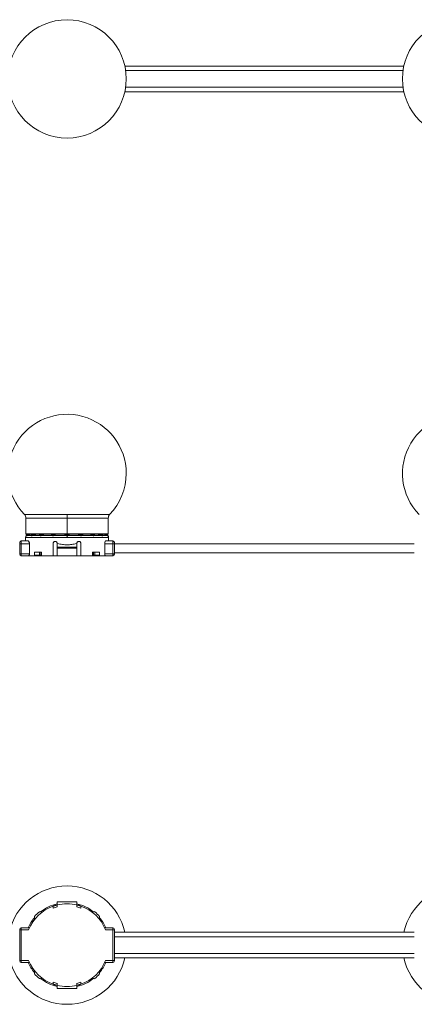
# Model space of a CAD drawing. Header units: millimetres. Extents: x -458 to 1924, y -69 to 430.
# Tile 18 of 49: x 90 to 290, y -69 to 430. Entities that reach past the tile are written whole.
import ezdxf

# ---------------------------------------------------------------- set-up
doc = ezdxf.new("R2010")
doc.units = ezdxf.units.MM

# ---------------------------------------------------------------- blocks, each defined once
blk = doc.blocks.new('Drawing View1')
at = {"color": 7, "linetype": 'Continuous', "lineweight": 18}
for p, q in [((170.71, 36.5), (29.29, 36.5)), ((29.7, 34.25), (170.3, 34.25)), ((29.7, 25.75), (170.3, 25.75)), ((29.29, 23.5), (170.71, 23.5))]:
    blk.add_line(p, q, dxfattribs=at)
for centre in [(0, 30), (200, 30)]:
    blk.add_circle(centre, 30, dxfattribs=at)
blk = doc.blocks.new('Drawing View2')
at = {"color": 7, "linetype": 'Continuous', "lineweight": 18}
for p, q in [((-21.58, 0), (-43.15, 0)), ((-42.45, -1.74), (-42.45, -9.69)), ((-21.58, -1.74), (-42.45, -1.74)), ((-21.58, -1.74), (-21.58, 0)), ((0, 0), (-21.58, 0)), ((-21.58, -1.74), (-21.58, -9.69)), ((-0.7, -1.74), (-21.58, -1.74)), ((-0.7, -9.69), (-0.7, -1.74)), ((-21.58, -9.69), (-42.45, -9.69)), ((-41.85, -9.89), (-42.29, -10.63)), ((-42.25, -9.89), (-21.58, -9.89)), ((-27.52, -9.89), (-28.48, -10.45)), ((-0.7, -9.69), (-21.58, -9.69)), ((-21.58, -9.69), (-21.58, -9.89)), ((-21.58, -9.89), (-0.9, -9.89)), ((-15.62, -9.89), (-14.68, -10.45)), ((-1.31, -9.89), (-0.86, -10.63)), ((-45.58, -14.85), (-45.58, -14.15)), ((-45.58, -14.85), (-44.78, -14.85)), ((-45.58, -19.85), (-45.58, -14.85)), ((-44.78, -14.85), (-44.78, -13.35)), ((-44.78, -13.35), (-41.27, -13.35)), ((-44.78, -19.85), (-44.78, -14.85)), ((-44.78, -14.85), (-40.64, -14.85)), ((-42.58, -11.66), (-42.58, -13.35)), ((-21.58, -11.66), (-42.58, -11.66)), ((-42.05, -10.63), (-42.29, -10.63)), ((-41.74, -10.63), (-42.04, -10.75)), ((-39.73, -10.63), (-41.74, -10.63)), ((-40.64, -19.85), (-40.64, -14.85)), ((-35.22, -10.63), (-39.17, -10.63)), ((-29.07, -10.63), (-34.64, -10.63)), ((-28.58, -14.6), (-28.58, -20.85)), ((-22.01, -10.63), (-28.39, -10.63)), ((-26.58, -14.6), (-26.37, -14.6)), ((-26.58, -16.6), (-26.58, -14.6)), ((-21.58, -10.51), (-21.58, -10.75)), ((-21.58, -11.66), (-21.58, -10.75)), ((-0.58, -11.66), (-21.58, -11.66)), ((-14.76, -10.63), (-21.14, -10.63)), ((-16.79, -14.6), (-16.58, -14.6)), ((-16.58, -14.6), (-16.58, -16.6)), ((-14.58, -20.85), (-14.58, -14.6)), ((-8.52, -10.63), (-14.08, -10.63)), ((-3.98, -10.63), (-7.93, -10.63)), ((-1.41, -10.63), (-3.42, -10.63)), ((-2.51, -19.85), (-2.51, -14.85)), ((-2.51, -14.85), (1.62, -14.85)), ((-1.89, -13.35), (1.62, -13.35)), ((-1.12, -10.75), (-1.41, -10.63)), ((-0.86, -10.63), (-1.11, -10.63)), ((-0.58, -13.35), (-0.58, -11.66)), ((1.62, -13.35), (1.62, -14.85)), ((2.42, -14.85), (1.62, -14.85)), ((1.62, -14.85), (1.62, -19.85)), ((2.42, -14.15), (2.42, -14.85)), ((2.42, -14.85), (154.42, -14.85)), ((2.42, -14.85), (2.42, -19.85)), ((-45.58, -19.85), (-45.58, -20.05)), ((-45.58, -19.85), (-44.78, -19.85)), ((-44.78, -20.85), (-44.78, -19.85)), ((-44.78, -19.85), (-40.64, -19.85)), ((-38.09, -19.1), (-38.09, -20.6)), ((-35.62, -19.1), (-38.09, -19.1)), ((-35.62, -20.6), (-35.62, -19.1)), ((-35.62, -19.1), (-34.95, -19.1)), ((-34.95, -20.6), (-34.95, -19.1)), ((-34.55, -19.1), (-34.95, -19.1)), ((-34.55, -19.1), (-34.55, -20.6)), ((-16.58, -16.6), (-26.58, -16.6)), ((-26.58, -17.1), (-26.58, -16.6)), ((-16.58, -17.1), (-26.58, -17.1)), ((-26.58, -20.85), (-26.58, -17.1)), ((-16.58, -17.1), (-16.58, -16.6)), ((-16.58, -17.1), (-16.58, -20.85)), ((-8.6, -19.1), (-8.6, -20.6)), ((-8.21, -19.1), (-8.6, -19.1)), ((-8.21, -19.1), (-7.54, -19.1)), ((-8.21, -20.6), (-8.21, -19.1)), ((-7.54, -20.6), (-7.54, -19.1)), ((-5.07, -19.1), (-7.54, -19.1)), ((-5.07, -19.1), (-5.07, -20.6)), ((1.62, -19.85), (-2.51, -19.85)), ((1.62, -19.85), (1.62, -20.85)), ((2.42, -19.85), (1.62, -19.85)), ((2.42, -19.35), (154.42, -19.35)), ((2.42, -19.85), (2.42, -20.05)), ((-41.07, -20.85), (-44.78, -20.85)), ((-41.07, -20.85), (-28.58, -20.85)), ((-35.62, -20.6), (-38.09, -20.6)), ((-34.95, -20.6), (-35.62, -20.6)), ((-34.55, -20.6), (-34.95, -20.6)), ((-26.58, -20.85), (-28.58, -20.85)), ((-26.58, -20.85), (-16.58, -20.85)), ((-14.58, -20.85), (-16.58, -20.85)), ((-14.58, -20.85), (-2.08, -20.85)), ((-8.21, -20.6), (-8.6, -20.6)), ((-7.54, -20.6), (-8.21, -20.6)), ((-5.07, -20.6), (-7.54, -20.6)), ((1.62, -20.85), (-2.08, -20.85))]:
    blk.add_line(p, q, dxfattribs=at)
for centre, radius, start, end in [((-21.58, 20.84), 30, 0, 224.009), ((178.42, 20.84), 30, 0, 224.009), ((-21.58, 20.84), 30, 315.991, 0), ((-44.95, -1.74), 2.5, 0, 44.009), ((1.8, -1.74), 2.5, 135.991, 180), ((-42.25, -9.69), 0.2, 180, 270), ((-0.9, -9.69), 0.2, 270, 0), ((-44.78, -14.15), 0.8, 90, 180), ((-40.58, -11.66), 2, 149.0362, 180), ((-41.66, -10.9), 0.47, 100.9672, 144.8077), ((-41.61, -10.98), 0.5, 109.1019, 153.0969), ((-41.6, -10.96), 0.482, 109.3625, 154.2596), ((-41.34, -10.85), 0.464, 111.8132, 151.3198), ((-39.3, -10.98), 0.556, 101.6448, 140.4638), ((-39.18, -10.96), 0.489, 111.492, 154.5199), ((-39.15, -10.87), 0.399, 113.9413, 162.016), ((-38.82, -10.76), 0.374, 116.4592, 160.1268), ((-34.78, -10.99), 0.575, 104.4162, 140.4213), ((-34.64, -10.95), 0.506, 114.2513, 153.2837), ((-34.51, -10.65), 0.248, 134.0214, 187.8098), ((-34.4, -10.59), 0.235, 136.7077, 188.1385), ((-28.63, -10.94), 0.543, 110.8768, 144.3208), ((-28.46, -10.92), 0.521, 122.0688, 155.3334), ((-21.5, -10.9), 0.582, 126.5982, 151.6209), ((-21.65, -10.9), 0.582, 28.3791, 53.4018), ((-14.69, -10.92), 0.521, 24.6665, 57.9313), ((-14.52, -10.94), 0.543, 35.6794, 69.1233), ((-8.75, -10.59), 0.235, 351.8615, 43.2923), ((-8.65, -10.65), 0.248, 352.1904, 45.9787), ((-8.52, -10.95), 0.506, 26.7162, 65.7487), ((-8.37, -10.99), 0.575, 39.5788, 75.5838), ((-4.34, -10.76), 0.374, 19.8732, 63.5408), ((-4, -10.87), 0.399, 17.9841, 66.0586), ((-3.98, -10.96), 0.489, 25.4801, 68.508), ((-3.85, -10.98), 0.556, 39.5362, 78.3552), ((-1.82, -10.85), 0.464, 28.6802, 68.1868), ((-1.49, -10.9), 0.47, 35.1923, 79.0329), ((-1.55, -10.96), 0.482, 25.7404, 70.6374), ((-1.55, -10.98), 0.5, 26.9031, 70.898), ((-2.58, -11.66), 2, 0, 30.9638), ((1.62, -14.15), 0.8, 0, 90), ((-44.78, -20.05), 0.8, 180, 270), ((1.62, -20.05), 0.8, 270, 0)]:
    blk.add_arc(centre, radius, start, end, dxfattribs=at)
for points, knots in [([(-42.05, -10.63), (-42.02, -10.54), (-41.95, -10.35), (-41.79, -10.05), (-41.71, -9.89)], [0, 0, 0, 0, 0.468096, 1, 1, 1, 1]), ([(-40.87, -9.89), (-40.95, -9.98), (-41.2, -10.26), (-41.54, -10.41), (-41.77, -10.51)], [0, 0, 0, 0, 0.348264, 1, 1, 1, 1]), ([(-40.86, -9.89), (-40.94, -9.98), (-41.19, -10.26), (-41.53, -10.4), (-41.76, -10.5)], [0, 0, 0, 0, 0.322153, 1, 1, 1, 1]), ([(-41.75, -10.44), (-41.73, -10.4), (-41.69, -10.32), (-41.58, -10.14), (-41.49, -9.98), (-41.44, -9.89)], [0, 0, 0, 0, 0.282717, 0.578892, 1, 1, 1, 1]), ([(-40.37, -9.89), (-40.46, -9.96), (-40.69, -10.15), (-41.02, -10.33), (-41.41, -10.51), (-41.62, -10.58), (-41.74, -10.63)], [0, 0, 0, 0, 0.139887, 0.360724, 0.634704, 1, 1, 1, 1]), ([(-40.45, -9.89), (-40.51, -9.93), (-41, -10.29), (-41.27, -10.36), (-41.51, -10.42)], [0, 0, 0, 0, 0.1226787, 1, 1, 1, 1]), ([(-39.73, -10.63), (-39.75, -10.57), (-39.79, -10.46), (-39.77, -10.2), (-39.71, -9.99), (-39.68, -9.89)], [0, 0, 0, 0, 0.306278, 0.66202, 1, 1, 1, 1]), ([(-39.41, -10.44), (-39.42, -10.4), (-39.42, -10.32), (-39.39, -10.14), (-39.34, -9.98), (-39.3, -9.89)], [0, 0, 0, 0, 0.282619, 0.578744, 1, 1, 1, 1]), ([(-38.55, -9.89), (-38.57, -9.92), (-38.66, -10.05), (-38.92, -10.29), (-39.19, -10.42), (-39.35, -10.5)], [0, 0, 0, 0, 0.115872, 0.449721, 1, 1, 1, 1]), ([(-38.51, -9.89), (-38.54, -9.92), (-38.63, -10.05), (-38.89, -10.28), (-39.15, -10.42), (-39.31, -10.5)], [0, 0, 0, 0, 0.113271, 0.448095, 1, 1, 1, 1]), ([(-37.29, -9.89), (-37.32, -9.91), (-37.53, -10.09), (-37.95, -10.23), (-38.55, -10.47), (-38.94, -10.57), (-39.17, -10.63)], [0, 0, 0, 0, 0.048891, 0.310078, 0.599133, 1, 1, 1, 1]), ([(-37.45, -9.89), (-37.47, -9.9), (-38.05, -10.23), (-38.53, -10.33), (-38.98, -10.42)], [0, 0, 0, 0, 0.044719, 1, 1, 1, 1]), ([(-35.22, -10.63), (-35.28, -10.57), (-35.39, -10.46), (-35.48, -10.2), (-35.47, -9.99), (-35.47, -9.89)], [0, 0, 0, 0, 0.303764, 0.654764, 1, 1, 1, 1]), ([(-34.92, -10.44), (-34.95, -10.4), (-35.01, -10.32), (-35.05, -10.14), (-35.04, -9.98), (-35.03, -9.89)], [0, 0, 0, 0, 0.2826116, 0.5787268, 1, 1, 1, 1]), ([(-34.24, -9.89), (-34.25, -9.91), (-34.31, -10.04), (-34.5, -10.27), (-34.71, -10.4), (-34.84, -10.49)], [0, 0, 0, 0, 0.0905255, 0.4283247, 1, 1, 1, 1]), ([(-34.12, -9.89), (-34.13, -9.91), (-34.18, -10.02), (-34.37, -10.25), (-34.56, -10.39), (-34.68, -10.47)], [0, 0, 0, 0, 0.071997, 0.416313, 1, 1, 1, 1]), ([(-33.2, -9.89), (-33.38, -10), (-33.85, -10.32), (-34.33, -10.51), (-34.64, -10.63)], [0, 0, 0, 0, 0.37174, 1, 1, 1, 1]), ([(-33.44, -9.89), (-33.54, -9.95), (-33.91, -10.18), (-34.29, -10.32), (-34.57, -10.43)], [0, 0, 0, 0, 0.255256, 1, 1, 1, 1]), ([(-29.07, -10.63), (-29.19, -10.54), (-29.45, -10.35), (-29.54, -10.05), (-29.59, -9.89)], [0, 0, 0, 0, 0.465818, 1, 1, 1, 1]), ([(-28.82, -10.44), (-28.87, -10.4), (-28.97, -10.32), (-29.09, -10.14), (-29.12, -9.98), (-29.14, -9.89)], [0, 0, 0, 0, 0.282713, 0.578886, 1, 1, 1, 1]), ([(-28.41, -9.89), (-28.43, -9.96), (-28.51, -10.24), (-28.64, -10.38), (-28.74, -10.48)], [0, 0, 0, 0, 0.273504, 1, 1, 1, 1]), ([(-28.2, -9.89), (-28.22, -9.95), (-28.3, -10.21), (-28.4, -10.35), (-28.48, -10.45)], [0, 0, 0, 0, 0.257868, 1, 1, 1, 1]), ([(-27.18, -9.89), (-27.36, -10.03), (-27.74, -10.32), (-28.17, -10.52), (-28.39, -10.63)], [0, 0, 0, 0, 0.482432, 1, 1, 1, 1]), ([(-22.74, -9.89), (-22.73, -9.91), (-22.68, -10.03), (-22.53, -10.24), (-22.31, -10.47), (-22.1, -10.58), (-22.01, -10.63)], [0, 0, 0, 0, 0.087551, 0.374618, 0.728459, 1, 1, 1, 1]), ([(-22.33, -9.89), (-22.29, -9.98), (-22.22, -10.14), (-22.04, -10.32), (-21.91, -10.4), (-21.85, -10.44)], [0, 0, 0, 0, 0.4214293, 0.7175146, 1, 1, 1, 1]), ([(-21.31, -10.44), (-21.24, -10.4), (-21.11, -10.32), (-20.94, -10.14), (-20.86, -9.98), (-20.82, -9.89)], [0, 0, 0, 0, 0.282689, 0.578819, 1, 1, 1, 1]), ([(-21.14, -10.63), (-21.03, -10.57), (-20.81, -10.44), (-20.56, -10.18), (-20.47, -9.98), (-20.42, -9.89)], [0, 0, 0, 0, 0.327806, 0.696077, 1, 1, 1, 1]), ([(-15.97, -9.89), (-15.81, -10.01), (-15.44, -10.31), (-15.01, -10.51), (-14.76, -10.63)], [0, 0, 0, 0, 0.428836, 1, 1, 1, 1]), ([(-14.68, -10.45), (-14.75, -10.35), (-14.86, -10.21), (-14.93, -9.95), (-14.95, -9.89)], [0, 0, 0, 0, 0.741883, 1, 1, 1, 1]), ([(-14.41, -10.48), (-14.51, -10.38), (-14.64, -10.24), (-14.72, -9.97), (-14.75, -9.89)], [0, 0, 0, 0, 0.706167, 1, 1, 1, 1]), ([(-14.33, -10.44), (-14.28, -10.4), (-14.19, -10.32), (-14.07, -10.14), (-14.03, -9.98), (-14.01, -9.89)], [0, 0, 0, 0, 0.282687, 0.578817, 1, 1, 1, 1]), ([(-14.08, -10.63), (-14, -10.57), (-13.81, -10.44), (-13.64, -10.18), (-13.59, -9.98), (-13.57, -9.89)], [0, 0, 0, 0, 0.327092, 0.694522, 1, 1, 1, 1]), ([(-9.95, -9.89), (-9.78, -10), (-9.31, -10.32), (-8.82, -10.51), (-8.52, -10.63)], [0, 0, 0, 0, 0.371826, 1, 1, 1, 1]), ([(-9.71, -9.89), (-9.62, -9.95), (-9.24, -10.18), (-8.86, -10.32), (-8.58, -10.43)], [0, 0, 0, 0, 0.25535, 1, 1, 1, 1]), ([(-8.48, -10.47), (-8.54, -10.43), (-8.69, -10.34), (-8.88, -10.14), (-9, -9.96), (-9.04, -9.89)], [0, 0, 0, 0, 0.292039, 0.713628, 1, 1, 1, 1]), ([(-8.31, -10.49), (-8.38, -10.45), (-8.55, -10.36), (-8.74, -10.15), (-8.88, -9.98), (-8.92, -9.89), (-8.92, -9.89)], [0, 0, 0, 0, 0.28583, 0.698372, 0.989823, 1, 1, 1, 1]), ([(-8.23, -10.44), (-8.2, -10.4), (-8.15, -10.32), (-8.1, -10.14), (-8.11, -9.98), (-8.12, -9.89)], [0, 0, 0, 0, 0.282686, 0.578816, 1, 1, 1, 1]), ([(-7.93, -10.63), (-7.87, -10.57), (-7.75, -10.44), (-7.67, -10.18), (-7.68, -9.98), (-7.68, -9.89)], [0, 0, 0, 0, 0.32691, 0.694118, 1, 1, 1, 1]), ([(-5.88, -9.89), (-5.79, -9.94), (-5.52, -10.12), (-4.85, -10.39), (-4.34, -10.53), (-3.98, -10.63)], [0, 0, 0, 0, 0.128653, 0.385736, 1, 1, 1, 1]), ([(-5.7, -9.89), (-5.67, -9.9), (-5.1, -10.26), (-4.62, -10.34), (-4.17, -10.42)], [0, 0, 0, 0, 0.044443, 1, 1, 1, 1]), ([(-3.84, -10.5), (-4.05, -10.4), (-4.35, -10.25), (-4.56, -9.98), (-4.63, -9.89)], [0, 0, 0, 0, 0.681942, 1, 1, 1, 1]), ([(-3.8, -10.5), (-3.9, -10.46), (-4.12, -10.36), (-4.4, -10.15), (-4.55, -9.96), (-4.6, -9.89)], [0, 0, 0, 0, 0.31705, 0.750332, 1, 1, 1, 1]), ([(-3.74, -10.44), (-3.74, -10.4), (-3.73, -10.32), (-3.76, -10.14), (-3.82, -9.98), (-3.85, -9.89)], [0, 0, 0, 0, 0.282683, 0.57893, 1, 1, 1, 1]), ([(-3.42, -10.63), (-3.39, -10.48), (-3.34, -10.29), (-3.46, -9.97), (-3.49, -9.89)], [0, 0, 0, 0, 0.73013, 1, 1, 1, 1]), ([(-1.41, -10.63), (-1.55, -10.58), (-1.79, -10.5), (-2.24, -10.27), (-2.58, -10.08), (-2.77, -9.9), (-2.78, -9.89)], [0, 0, 0, 0, 0.399487, 0.712863, 0.983883, 1, 1, 1, 1]), ([(-1.65, -10.42), (-1.9, -10.37), (-2.17, -10.33), (-2.68, -9.91), (-2.7, -9.89)], [0, 0, 0, 0, 0.956086, 1, 1, 1, 1]), ([(-1.39, -10.5), (-1.49, -10.46), (-1.74, -10.37), (-2.05, -10.16), (-2.23, -9.97), (-2.3, -9.89)], [0, 0, 0, 0, 0.288519, 0.718464, 1, 1, 1, 1]), ([(-1.38, -10.51), (-1.48, -10.47), (-1.73, -10.37), (-2.05, -10.17), (-2.22, -9.97), (-2.29, -9.89)], [0, 0, 0, 0, 0.288338, 0.717896, 1, 1, 1, 1]), ([(-1.72, -9.89), (-1.66, -9.98), (-1.57, -10.14), (-1.47, -10.32), (-1.42, -10.4), (-1.4, -10.44)], [0, 0, 0, 0, 0.421045, 0.717302, 1, 1, 1, 1]), ([(-1.45, -9.89), (-1.36, -10.05), (-1.2, -10.35), (-1.14, -10.54), (-1.11, -10.63)], [0, 0, 0, 0, 0.528095, 1, 1, 1, 1]), ([(-42.05, -10.75), (-42.06, -10.74), (-42.07, -10.72), (-42.06, -10.66), (-42.05, -10.63)], [0, 0, 0, 0, 0.5520112, 1, 1, 1, 1]), ([(-42.04, -10.75), (-42.04, -10.75), (-42.05, -10.75), (-42.05, -10.75), (-42.05, -10.75)], [0, 0, 0, 0, 0.560051, 1, 1, 1, 1]), ([(-41.77, -10.51), (-41.77, -10.5), (-41.78, -10.49), (-41.76, -10.45), (-41.75, -10.44)], [0, 0, 0, 0, 0.543645, 1, 1, 1, 1]), ([(-41.76, -10.5), (-41.76, -10.5), (-41.77, -10.51), (-41.77, -10.51), (-41.77, -10.51)], [0, 0, 0, 0, 0.560002, 1, 1, 1, 1]), ([(-41.51, -10.42), (-41.56, -10.44), (-41.65, -10.47), (-41.73, -10.49), (-41.76, -10.5)], [0, 0, 0, 0, 0.534048, 1, 1, 1, 1]), ([(-40.64, -14.85), (-40.64, -14.82), (-40.65, -14.63), (-40.68, -14.29), (-40.79, -13.89), (-40.95, -13.57), (-41.11, -13.38), (-41.22, -13.36), (-41.27, -13.35)], [0, 0, 0, 0, 0.040672, 0.2291121, 0.4197186, 0.623401, 0.8442868, 1, 1, 1, 1]), ([(-39.62, -10.75), (-39.64, -10.74), (-39.7, -10.71), (-39.72, -10.66), (-39.73, -10.63)], [0, 0, 0, 0, 0.530896, 1, 1, 1, 1]), ([(-39.53, -10.74), (-39.55, -10.75), (-39.58, -10.75), (-39.61, -10.75), (-39.62, -10.75)], [0, 0, 0, 0, 0.560194, 1, 1, 1, 1]), ([(-39.17, -10.63), (-39.24, -10.65), (-39.36, -10.69), (-39.48, -10.73), (-39.53, -10.74)], [0, 0, 0, 0, 0.555292, 1, 1, 1, 1]), ([(-39.35, -10.5), (-39.37, -10.5), (-39.4, -10.48), (-39.41, -10.45), (-39.41, -10.44)], [0, 0, 0, 0, 0.5231365, 1, 1, 1, 1]), ([(-39.31, -10.5), (-39.32, -10.5), (-39.34, -10.51), (-39.35, -10.5), (-39.35, -10.5)], [0, 0, 0, 0, 0.560007, 1, 1, 1, 1]), ([(-38.98, -10.42), (-39.05, -10.44), (-39.16, -10.46), (-39.26, -10.49), (-39.31, -10.5)], [0, 0, 0, 0, 0.554562, 1, 1, 1, 1]), ([(-35.09, -10.72), (-35.12, -10.71), (-35.17, -10.68), (-35.21, -10.64), (-35.22, -10.63)], [0, 0, 0, 0, 0.579744, 1, 1, 1, 1]), ([(-34.75, -10.69), (-34.81, -10.71), (-34.9, -10.75), (-35.01, -10.75), (-35.06, -10.73), (-35.09, -10.72)], [0, 0, 0, 0, 0.4821932, 0.7402634, 1, 1, 1, 1]), ([(-34.84, -10.49), (-34.86, -10.48), (-34.89, -10.47), (-34.91, -10.45), (-34.92, -10.44)], [0, 0, 0, 0, 0.574767, 1, 1, 1, 1]), ([(-34.68, -10.47), (-34.71, -10.49), (-34.78, -10.51), (-34.82, -10.5), (-34.84, -10.49)], [0, 0, 0, 0, 0.5416872, 1, 1, 1, 1]), ([(-34.64, -10.63), (-34.66, -10.64), (-34.7, -10.66), (-34.73, -10.68), (-34.75, -10.69)], [0, 0, 0, 0, 0.5583762, 1, 1, 1, 1]), ([(-34.57, -10.43), (-34.59, -10.44), (-34.63, -10.45), (-34.66, -10.47), (-34.68, -10.47)], [0, 0, 0, 0, 0.557314, 1, 1, 1, 1]), ([(-28.94, -10.7), (-28.96, -10.69), (-29.01, -10.67), (-29.05, -10.64), (-29.07, -10.63)], [0, 0, 0, 0, 0.55931, 1, 1, 1, 1]), ([(-28.39, -10.63), (-28.44, -10.65), (-28.54, -10.71), (-28.68, -10.74), (-28.82, -10.74), (-28.9, -10.72), (-28.94, -10.7)], [0, 0, 0, 0, 0.273675, 0.544486, 0.766897, 1, 1, 1, 1]), ([(-28.74, -10.48), (-28.76, -10.47), (-28.79, -10.46), (-28.81, -10.44), (-28.82, -10.44)], [0, 0, 0, 0, 0.555851, 1, 1, 1, 1]), ([(-28.48, -10.45), (-28.5, -10.46), (-28.54, -10.48), (-28.61, -10.5), (-28.68, -10.5), (-28.72, -10.48), (-28.74, -10.48)], [0, 0, 0, 0, 0.255573, 0.503234, 0.749597, 1, 1, 1, 1]), ([(-26.58, -14.6), (-26.59, -14.49), (-26.61, -14.27), (-26.77, -13.98), (-27.02, -13.75), (-27.32, -13.62), (-27.67, -13.59), (-28.01, -13.68), (-28.3, -13.88), (-28.5, -14.17), (-28.57, -14.43), (-28.58, -14.57), (-28.58, -14.6)], [0, 0, 0, 0, 0.102692, 0.205345, 0.309125, 0.415784, 0.526123, 0.639705, 0.754182, 0.86573, 0.971495, 1, 1, 1, 1]), ([(-28.39, -10.63), (-28.42, -10.58), (-28.46, -10.5), (-28.47, -10.46), (-28.48, -10.45)], [0, 0, 0, 0, 0.5592992, 1, 1, 1, 1]), ([(-21.58, -15.37), (-22.38, -15.33), (-24.02, -15.27), (-25.57, -14.83), (-26.37, -14.6)], [0, 0, 0, 0, 0.486988, 1, 1, 1, 1]), ([(-22.01, -10.63), (-21.94, -10.67), (-21.8, -10.74), (-21.65, -10.75), (-21.58, -10.75)], [0, 0, 0, 0, 0.54913, 1, 1, 1, 1]), ([(-21.85, -10.44), (-21.81, -10.46), (-21.72, -10.49), (-21.62, -10.5), (-21.58, -10.51)], [0, 0, 0, 0, 0.511372, 1, 1, 1, 1]), ([(-21.58, -10.51), (-21.55, -10.5), (-21.49, -10.5), (-21.39, -10.48), (-21.34, -10.45), (-21.31, -10.44)], [0, 0, 0, 0, 0.325553, 0.611247, 1, 1, 1, 1]), ([(-21.58, -10.75), (-21.53, -10.75), (-21.43, -10.74), (-21.28, -10.7), (-21.19, -10.65), (-21.14, -10.63)], [0, 0, 0, 0, 0.3329763, 0.6197469, 1, 1, 1, 1]), ([(-16.79, -14.6), (-17.58, -14.83), (-19.14, -15.27), (-20.78, -15.33), (-21.58, -15.37)], [0, 0, 0, 0, 0.513031, 1, 1, 1, 1]), ([(-14.58, -14.6), (-14.59, -14.5), (-14.61, -14.28), (-14.77, -13.99), (-15, -13.76), (-15.31, -13.62), (-15.66, -13.59), (-16, -13.67), (-16.3, -13.88), (-16.5, -14.16), (-16.57, -14.42), (-16.58, -14.57), (-16.58, -14.6)], [0, 0, 0, 0, 0.100795, 0.201493, 0.304873, 0.413747, 0.527057, 0.641563, 0.753853, 0.862272, 0.967136, 1, 1, 1, 1]), ([(-14.68, -10.45), (-14.69, -10.47), (-14.7, -10.5), (-14.74, -10.59), (-14.76, -10.63)], [0, 0, 0, 0, 0.5592821, 1, 1, 1, 1]), ([(-14.76, -10.63), (-14.71, -10.65), (-14.62, -10.71), (-14.47, -10.74), (-14.33, -10.74), (-14.26, -10.72), (-14.22, -10.7)], [0, 0, 0, 0, 0.273593, 0.542673, 0.764584, 1, 1, 1, 1]), ([(-14.68, -10.45), (-14.66, -10.46), (-14.61, -10.48), (-14.54, -10.5), (-14.47, -10.5), (-14.43, -10.48), (-14.41, -10.48)], [0, 0, 0, 0, 0.255568, 0.50322, 0.749583, 1, 1, 1, 1]), ([(-14.41, -10.48), (-14.4, -10.47), (-14.37, -10.46), (-14.34, -10.44), (-14.33, -10.44)], [0, 0, 0, 0, 0.555849, 1, 1, 1, 1]), ([(-14.22, -10.7), (-14.19, -10.69), (-14.14, -10.67), (-14.1, -10.64), (-14.08, -10.63)], [0, 0, 0, 0, 0.55931, 1, 1, 1, 1]), ([(-8.58, -10.43), (-8.56, -10.44), (-8.53, -10.45), (-8.49, -10.47), (-8.48, -10.47)], [0, 0, 0, 0, 0.557314, 1, 1, 1, 1]), ([(-8.52, -10.63), (-8.5, -10.64), (-8.46, -10.66), (-8.42, -10.68), (-8.4, -10.69)], [0, 0, 0, 0, 0.558376, 1, 1, 1, 1]), ([(-8.48, -10.47), (-8.46, -10.48), (-8.43, -10.49), (-8.38, -10.5), (-8.34, -10.5), (-8.32, -10.49), (-8.31, -10.49)], [0, 0, 0, 0, 0.252688, 0.501352, 0.749494, 1, 1, 1, 1]), ([(-8.4, -10.69), (-8.34, -10.71), (-8.25, -10.75), (-8.14, -10.75), (-8.09, -10.73), (-8.07, -10.72)], [0, 0, 0, 0, 0.483067, 0.740048, 1, 1, 1, 1]), ([(-8.31, -10.49), (-8.29, -10.48), (-8.26, -10.47), (-8.24, -10.45), (-8.23, -10.44)], [0, 0, 0, 0, 0.549544, 1, 1, 1, 1]), ([(-8.07, -10.72), (-8.04, -10.71), (-7.99, -10.68), (-7.95, -10.65), (-7.93, -10.63)], [0, 0, 0, 0, 0.554606, 1, 1, 1, 1]), ([(-4.17, -10.42), (-4.11, -10.44), (-4, -10.46), (-3.89, -10.49), (-3.84, -10.5)], [0, 0, 0, 0, 0.554562, 1, 1, 1, 1]), ([(-3.98, -10.63), (-3.92, -10.65), (-3.79, -10.69), (-3.68, -10.73), (-3.63, -10.74)], [0, 0, 0, 0, 0.555292, 1, 1, 1, 1]), ([(-3.84, -10.5), (-3.83, -10.5), (-3.82, -10.51), (-3.8, -10.5), (-3.8, -10.5)], [0, 0, 0, 0, 0.560007, 1, 1, 1, 1]), ([(-3.8, -10.5), (-3.78, -10.5), (-3.75, -10.48), (-3.74, -10.45), (-3.74, -10.44)], [0, 0, 0, 0, 0.552472, 1, 1, 1, 1]), ([(-3.63, -10.74), (-3.61, -10.75), (-3.58, -10.75), (-3.55, -10.75), (-3.54, -10.75)], [0, 0, 0, 0, 0.560194, 1, 1, 1, 1]), ([(-3.54, -10.75), (-3.51, -10.74), (-3.46, -10.71), (-3.43, -10.65), (-3.42, -10.63)], [0, 0, 0, 0, 0.5601162, 1, 1, 1, 1]), ([(-1.89, -13.35), (-1.95, -13.37), (-2.09, -13.41), (-2.29, -13.7), (-2.44, -14.12), (-2.5, -14.54), (-2.51, -14.78), (-2.51, -14.85)], [0, 0, 0, 0, 0.23522, 0.470544, 0.700974, 0.913889, 1, 1, 1, 1]), ([(-1.39, -10.5), (-1.43, -10.49), (-1.51, -10.47), (-1.6, -10.43), (-1.65, -10.42)], [0, 0, 0, 0, 0.542941, 1, 1, 1, 1]), ([(-1.4, -10.44), (-1.39, -10.46), (-1.37, -10.49), (-1.38, -10.5), (-1.38, -10.51)], [0, 0, 0, 0, 0.510723, 1, 1, 1, 1]), ([(-1.38, -10.51), (-1.39, -10.51), (-1.39, -10.51), (-1.39, -10.5), (-1.39, -10.5)], [0, 0, 0, 0, 0.55978, 1, 1, 1, 1]), ([(-1.1, -10.75), (-1.1, -10.75), (-1.11, -10.75), (-1.12, -10.75), (-1.12, -10.75)], [0, 0, 0, 0, 0.559761, 1, 1, 1, 1]), ([(-1.11, -10.63), (-1.1, -10.66), (-1.08, -10.73), (-1.1, -10.74), (-1.1, -10.75)], [0, 0, 0, 0, 0.572072, 1, 1, 1, 1]), ([(-41.07, -20.85), (-41.03, -20.84), (-40.93, -20.81), (-40.79, -20.62), (-40.69, -20.33), (-40.65, -20.06), (-40.65, -19.9), (-40.64, -19.85)], [0, 0, 0, 0, 0.237843, 0.475882, 0.706486, 0.917911, 1, 1, 1, 1]), ([(-2.51, -19.85), (-2.51, -19.88), (-2.51, -20.01), (-2.48, -20.24), (-2.41, -20.51), (-2.3, -20.72), (-2.19, -20.84), (-2.11, -20.85), (-2.08, -20.85)], [0, 0, 0, 0, 0.0479667, 0.2355684, 0.4257295, 0.6288691, 0.8495596, 1, 1, 1, 1])]:
    blk.add_open_spline(points, degree=3, knots=knots, dxfattribs=at)
blk = doc.blocks.new('Drawing View3')
at = {"color": 7, "linetype": 'Continuous', "lineweight": 18}
for p, q in [((5, 51.9), (-5, 51.9)), ((-5, 51.9), (-5, 50.4)), ((-5, 49.36), (-5, 50.4)), ((5, 50.4), (5, 51.9)), ((5, 49.36), (5, 50.4)), ((-12.98, 46.51), (-13.37, 46.9)), ((-7, 48.73), (-7, 49.8)), ((7, 48.73), (7, 49.8)), ((13.37, 46.9), (12.98, 46.51)), ((-16.51, 42.98), (-16.51, 44.54)), ((16.51, 44.54), (16.51, 42.98)), ((-24, 38), (-24, 37.8)), ((-24, 37.8), (-23.2, 37.8)), ((-24, 37.8), (-24, 22.2)), ((-23.2, 37.8), (-23.2, 38.8)), ((-23.2, 38.8), (-19.07, 38.8)), ((-23.2, 22.2), (-23.2, 37.8)), ((-19.5, 37.8), (-23.2, 37.8)), ((23.2, 38.8), (19.07, 38.8)), ((23.2, 37.8), (19.5, 37.8)), ((23.2, 38.8), (23.2, 37.8)), ((24, 37.8), (23.2, 37.8)), ((23.2, 37.8), (23.2, 22.2)), ((24, 38), (24, 37.8)), ((24, 37.8), (24, 22.2)), ((176, 36.5), (24, 36.5)), ((24, 34.25), (176, 34.25)), ((24, 25.75), (176, 25.75)), ((-24, 22.2), (-24, 22)), ((-24, 22.2), (-23.2, 22.2)), ((-23.2, 21.2), (-23.2, 22.2)), ((-23.2, 22.2), (-19.5, 22.2)), ((-23.2, 21.2), (-19.07, 21.2)), ((23.2, 21.2), (19.07, 21.2)), ((23.2, 22.2), (19.5, 22.2)), ((23.2, 22.2), (23.2, 21.2)), ((24, 22.2), (23.2, 22.2)), ((24, 23.5), (176, 23.5)), ((24, 22.2), (24, 22)), ((-16.51, 15.46), (-16.51, 17.02)), ((16.51, 17.02), (16.51, 15.46)), ((-13.37, 13.1), (-12.98, 13.49)), ((-7, 11.27), (-7, 10.2)), ((-5, 10.64), (-5, 9.6)), ((5, 10.64), (5, 9.6)), ((7, 11.27), (7, 10.2)), ((12.98, 13.49), (13.37, 13.1)), ((-5, 9.6), (-5, 8.1)), ((-5, 8.1), (5, 8.1)), ((5, 8.1), (5, 9.6))]:
    blk.add_line(p, q, dxfattribs=at)
for centre, radius, start, end in [((0, 30), 30, 12.5133, 167.4867), ((200, 30), 30, 12.5133, 167.4867), ((0, 30), 21.58, 103.3989, 128.3482), ((0, 30), 21, 76.2259, 103.7741), ((0, 30), 21.58, 51.6518, 76.6011), ((0, 30), 21, 109.4712, 158.1963), ((0, 30), 22, 129.6624, 138.6353), ((-13.72, 46.55), 0.5, 45, 129.6624), ((0, 30), 20, 104.4775, 110.4873), ((0, 30), 20, 69.5127, 75.5225), ((0, 30), 21, 21.8037, 70.5288), ((13.72, 46.55), 0.5, 50.3376, 135), ((0, 30), 22, 41.3647, 50.3376), ((0, 30), 21.58, 139.9279, 155.9306), ((0, 30), 21.58, 24.0694, 40.0721), ((-23.2, 38), 0.8, 90, 180), ((23.2, 38), 0.8, 0, 90), ((0, 30), 30, 192.5133, 270), ((-23.2, 22), 0.8, 180, 270), ((0, 30), 21.58, 204.0694, 220.0721), ((0, 30), 21, 201.8037, 250.5288), ((0, 30), 30, 270, 347.4867), ((0, 30), 21, 289.4712, 338.1963), ((0, 30), 21.58, 319.9279, 335.9306), ((23.2, 22), 0.8, 270, 0), ((200, 30), 30, 192.5133, 270), ((0, 30), 22, 221.3647, 230.3376), ((0, 30), 22, 309.6624, 318.6353), ((-13.72, 13.45), 0.5, 230.3376, 315), ((0, 30), 21.58, 231.6518, 256.6011), ((0, 30), 20, 249.5127, 255.5225), ((0, 30), 21.58, 283.3989, 308.3482), ((0, 30), 20, 284.4775, 290.4873), ((13.72, 13.45), 0.5, 225, 309.6624), ((0, 30), 21, 256.2259, 283.7741)]:
    blk.add_arc(centre, radius, start, end, dxfattribs=at)
for points, knots in [([(-5, 50.4), (-5.01, 50.39), (-5.03, 50.39), (-5.2, 50.35), (-5.44, 50.28), (-5.75, 50.2), (-6.09, 50.1), (-6.43, 49.99), (-6.72, 49.9), (-6.92, 49.83), (-7, 49.8), (-7, 49.8), (-7, 49.8)], [0, 0, 0, 0, 0.102692, 0.205345, 0.309125, 0.415784, 0.526123, 0.639705, 0.754182, 0.86573, 0.971495, 1, 1, 1, 1]), ([(7, 49.8), (6.99, 49.8), (6.97, 49.81), (6.81, 49.87), (6.58, 49.94), (6.27, 50.04), (5.92, 50.15), (5.57, 50.25), (5.28, 50.33), (5.08, 50.38), (5.01, 50.39), (5, 50.4), (5, 50.4)], [0, 0, 0, 0, 0.100795, 0.201493, 0.304873, 0.413747, 0.527057, 0.641563, 0.753853, 0.862272, 0.967136, 1, 1, 1, 1]), ([(-5, 9.6), (-5, 9.61), (-5.02, 9.61), (-5.13, 9.64), (-5.35, 9.69), (-5.64, 9.77), (-5.98, 9.87), (-6.32, 9.97), (-6.64, 10.08), (-6.87, 10.16), (-6.99, 10.2), (-7, 10.2), (-7, 10.2)], [0, 0, 0, 0, 0.070113, 0.172193, 0.275296, 0.380868, 0.489956, 0.602613, 0.717149, 0.830046, 0.937783, 1, 1, 1, 1]), ([(7, 10.2), (6.99, 10.2), (6.98, 10.19), (6.87, 10.15), (6.65, 10.08), (6.37, 9.99), (6.03, 9.88), (5.67, 9.78), (5.36, 9.7), (5.13, 9.64), (5.02, 9.61), (5, 9.6), (5, 9.6)], [0, 0, 0, 0, 0.072436, 0.171678, 0.273655, 0.380851, 0.493082, 0.607601, 0.720798, 0.830386, 0.936169, 1, 1, 1, 1])]:
    blk.add_open_spline(points, degree=3, knots=knots, dxfattribs=at)

msp = doc.modelspace()

# ---------------------------------------------------------------- block references
at = {"color": 7, "linetype": 'Continuous', "lineweight": 18}
for name, p in [('Drawing View1', (113.71, 370.14)), ('Drawing View2', (135.29, 179.21)), ('Drawing View3', (113.71, -69.11))]:
    msp.add_blockref(name, p, dxfattribs=at)

doc.saveas('drawing.dxf')
